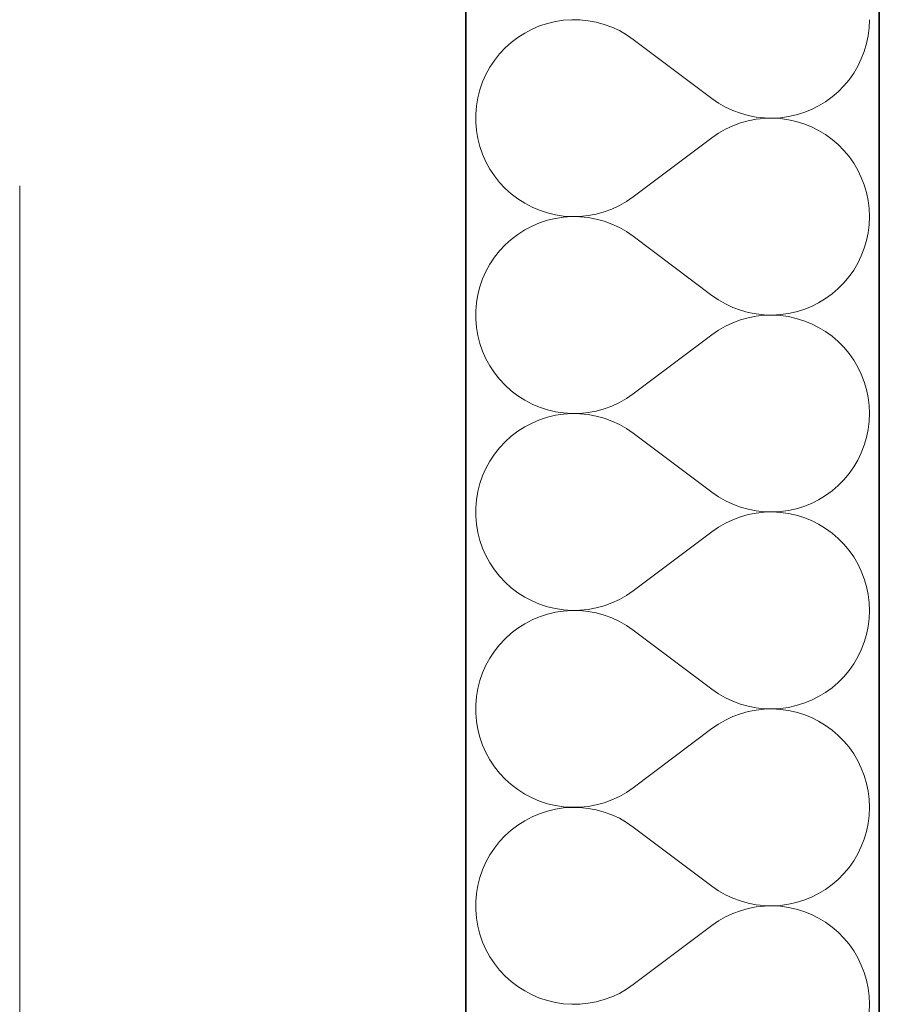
# Model space of a CAD drawing. Header units: millimetres. Extents: x -34676 to 172266, y 39940 to 476087.
# Tile 136 of 256: x 50058 to 50308, y 291150 to 291436. Entities that reach past the tile are written whole.
import ezdxf

# ---------------------------------------------------------------- set-up
doc = ezdxf.new("R2010")
doc.units = ezdxf.units.MM
doc.header["$MEASUREMENT"] = 0
doc.linetypes.add('Kropki i Kreski', pattern=[6.702778, 3.527778, -1.763889, 0, -1.411111])
for name, color, linetype in [('#podkład', 252, 'Continuous'), ('- A - ocieplenie', 7, 'Continuous'), ('Konstrukcja - Siatka mod', 7, 'Continuous'), ('Konstrukcja - Ściany zewnętrzne', 7, 'Continuous')]:
    doc.layers.add(name, color=color, linetype=linetype)

# ---------------------------------------------------------------- blocks, each defined once
blk = doc.blocks.new('UHYGFFFF')
at = {"layer": '- A - ocieplenie', "color": 252, "linetype": 'Continuous', "lineweight": 35, "ltscale": 100}
for p, q in [((49917.1, 396062.63), (49917.1, 399445.2)), ((49797.1, 399325.2), (49797.1, 396062.63))]:
    blk.add_line(p, q, dxfattribs=at)
at = {"layer": '- A - ocieplenie', "color": 252, "linetype": 'Continuous', "lineweight": 13, "ltscale": 100}
for p, q in [((49820.75, 397575.01), (49818.48, 397574.26)), ((49823.07, 397575.56), (49820.75, 397575.01)), ((49825.43, 397575.92), (49823.07, 397575.56)), ((49827.81, 397576.08), (49825.43, 397575.92)), ((49830.2, 397576.04), (49827.81, 397576.08)), ((49832.57, 397575.8), (49830.2, 397576.04)), ((49834.92, 397575.36), (49832.57, 397575.8)), ((49837.22, 397574.73), (49834.92, 397575.36)), ((49839.46, 397573.91), (49837.22, 397574.73)), ((49914.14, 397573.75), (49914.24, 397576.09)), ((49814.17, 397572.22), (49812.16, 397570.94)), ((49816.28, 397573.33), (49814.17, 397572.22)), ((49818.48, 397574.26), (49816.28, 397573.33)), ((49841.63, 397572.91), (49839.46, 397573.91)), ((49843.7, 397571.72), (49841.63, 397572.91)), ((49845.67, 397570.37), (49843.7, 397571.72)), ((49913.86, 397571.42), (49914.14, 397573.75)), ((49810.26, 397569.49), (49808.49, 397567.89)), ((49812.16, 397570.94), (49810.26, 397569.49)), ((49845.67, 397570.37), (49868.52, 397553.23)), ((49912.72, 397566.88), (49913.38, 397569.13)), ((49913.38, 397569.13), (49913.86, 397571.42)), ((49806.86, 397566.15), (49805.38, 397564.27)), ((49808.49, 397567.89), (49806.86, 397566.15)), ((49911.87, 397564.7), (49912.72, 397566.88)), ((49805.38, 397564.27), (49804.06, 397562.28)), ((49910.85, 397562.59), (49911.87, 397564.7)), ((49802.92, 397560.19), (49801.95, 397558.01)), ((49804.06, 397562.28), (49802.92, 397560.19)), ((49908.31, 397558.66), (49909.66, 397560.57)), ((49909.66, 397560.57), (49910.85, 397562.59)), ((49801.95, 397558.01), (49801.17, 397555.75)), ((49906.8, 397556.86), (49908.31, 397558.66)), ((49801.17, 397555.75), (49800.57, 397553.44)), ((49903.38, 397553.67), (49905.16, 397555.2)), ((49905.16, 397555.2), (49906.8, 397556.86)), ((49800.57, 397553.44), (49800.18, 397551.09)), ((49868.52, 397553.23), (49870.45, 397551.9)), ((49870.45, 397551.9), (49872.49, 397550.74)), ((49899.48, 397551.08), (49901.48, 397552.29)), ((49901.48, 397552.29), (49903.38, 397553.67)), ((49800.18, 397551.09), (49799.98, 397548.71)), ((49799.98, 397548.71), (49799.98, 397546.32)), ((49872.49, 397550.74), (49874.61, 397549.74)), ((49874.61, 397549.74), (49876.8, 397548.93)), ((49876.8, 397548.93), (49879.06, 397548.29)), ((49892.97, 397548.47), (49895.21, 397549.16)), ((49895.21, 397549.16), (49897.39, 397550.03)), ((49897.39, 397550.03), (49899.48, 397551.08)), ((49799.98, 397546.32), (49800.18, 397543.94)), ((49876.8, 397546.11), (49874.61, 397545.29)), ((49879.06, 397546.74), (49876.8, 397546.11)), ((49879.06, 397548.29), (49881.36, 397547.84)), ((49881.36, 397547.19), (49879.06, 397546.74)), ((49881.36, 397547.84), (49883.69, 397547.59)), ((49883.69, 397547.45), (49881.36, 397547.19)), ((49883.69, 397547.59), (49886.03, 397547.52)), ((49886.03, 397547.51), (49883.69, 397547.45)), ((49886.03, 397547.52), (49888.37, 397547.64)), ((49888.37, 397547.39), (49886.03, 397547.51)), ((49888.37, 397547.64), (49890.69, 397547.96)), ((49890.69, 397547.07), (49888.37, 397547.39)), ((49890.69, 397547.96), (49892.97, 397548.47)), ((49892.97, 397546.57), (49890.69, 397547.07)), ((49895.21, 397545.87), (49892.97, 397546.57)), ((49897.39, 397545), (49895.21, 397545.87)), ((49800.18, 397543.94), (49800.57, 397541.59)), ((49870.45, 397543.13), (49868.52, 397541.8)), ((49872.49, 397544.29), (49870.45, 397543.13)), ((49874.61, 397545.29), (49872.49, 397544.29)), ((49899.48, 397543.95), (49897.39, 397545)), ((49901.48, 397542.74), (49899.48, 397543.95)), ((49800.57, 397541.59), (49801.17, 397539.28)), ((49845.67, 397524.66), (49868.52, 397541.8)), ((49903.38, 397541.36), (49901.48, 397542.74)), ((49905.16, 397539.84), (49903.38, 397541.36)), ((49801.17, 397539.28), (49801.95, 397537.02)), ((49906.8, 397538.17), (49905.16, 397539.84)), ((49908.31, 397536.37), (49906.8, 397538.17)), ((49801.95, 397537.02), (49802.92, 397534.84)), ((49802.92, 397534.84), (49804.06, 397532.75)), ((49909.66, 397534.46), (49908.31, 397536.37)), ((49910.85, 397532.44), (49909.66, 397534.46)), ((49804.06, 397532.75), (49805.38, 397530.76)), ((49911.87, 397530.34), (49910.85, 397532.44)), ((49805.38, 397530.76), (49806.86, 397528.89)), ((49806.86, 397528.89), (49808.49, 397527.14)), ((49912.72, 397528.15), (49911.87, 397530.34)), ((49808.49, 397527.14), (49810.26, 397525.54)), ((49913.38, 397525.9), (49912.72, 397528.15)), ((49913.86, 397523.61), (49913.38, 397525.9)), ((49810.26, 397525.54), (49812.16, 397524.1)), ((49812.16, 397524.1), (49814.17, 397522.81)), ((49841.63, 397522.13), (49843.7, 397523.31)), ((49843.7, 397523.31), (49845.67, 397524.66)), ((49914.14, 397521.29), (49913.86, 397523.61)), ((49814.17, 397522.81), (49816.28, 397521.7)), ((49816.28, 397521.7), (49818.48, 397520.77)), ((49818.48, 397520.77), (49820.75, 397520.02)), ((49820.75, 397520.02), (49823.07, 397519.47)), ((49834.92, 397519.67), (49837.22, 397520.3)), ((49837.22, 397520.3), (49839.46, 397521.12)), ((49839.46, 397521.12), (49841.63, 397522.13)), ((49914.24, 397518.94), (49914.14, 397521.29)), ((49820.75, 397517.87), (49818.48, 397517.12)), ((49823.07, 397518.42), (49820.75, 397517.87)), ((49823.07, 397519.47), (49825.43, 397519.11)), ((49825.43, 397518.78), (49823.07, 397518.42)), ((49825.43, 397519.11), (49827.81, 397518.95)), ((49827.81, 397518.94), (49825.43, 397518.78)), ((49827.81, 397518.95), (49830.2, 397518.99)), ((49830.2, 397518.9), (49827.81, 397518.94)), ((49830.2, 397518.99), (49832.57, 397519.23)), ((49832.57, 397518.66), (49830.2, 397518.9)), ((49832.57, 397519.23), (49834.92, 397519.67)), ((49834.92, 397518.22), (49832.57, 397518.66)), ((49837.22, 397517.59), (49834.92, 397518.22)), ((49839.46, 397516.77), (49837.22, 397517.59)), ((49914.14, 397516.6), (49914.24, 397518.94)), ((49814.17, 397515.08), (49812.16, 397513.79)), ((49816.28, 397516.19), (49814.17, 397515.08)), ((49818.48, 397517.12), (49816.28, 397516.19)), ((49841.63, 397515.76), (49839.46, 397516.77)), ((49843.7, 397514.58), (49841.63, 397515.76)), ((49845.67, 397513.23), (49843.7, 397514.58)), ((49913.86, 397514.28), (49914.14, 397516.6)), ((49810.26, 397512.35), (49808.49, 397510.75)), ((49812.16, 397513.79), (49810.26, 397512.35)), ((49845.67, 397513.23), (49868.52, 397496.09)), ((49912.72, 397509.74), (49913.38, 397511.99)), ((49913.38, 397511.99), (49913.86, 397514.28)), ((49806.86, 397509), (49805.38, 397507.13)), ((49808.49, 397510.75), (49806.86, 397509)), ((49911.87, 397507.55), (49912.72, 397509.74)), ((49805.38, 397507.13), (49804.06, 397505.14)), ((49910.85, 397505.45), (49911.87, 397507.55)), ((49802.92, 397503.05), (49801.95, 397500.87)), ((49804.06, 397505.14), (49802.92, 397503.05)), ((49908.31, 397501.52), (49909.66, 397503.43)), ((49909.66, 397503.43), (49910.85, 397505.45)), ((49801.95, 397500.87), (49801.17, 397498.61)), ((49906.8, 397499.72), (49908.31, 397501.52)), ((49801.17, 397498.61), (49800.57, 397496.3)), ((49903.38, 397496.53), (49905.16, 397498.05)), ((49905.16, 397498.05), (49906.8, 397499.72)), ((49800.57, 397496.3), (49800.18, 397493.95)), ((49868.52, 397496.09), (49870.45, 397494.76)), ((49870.45, 397494.76), (49872.49, 397493.6)), ((49899.48, 397493.94), (49901.48, 397495.15)), ((49901.48, 397495.15), (49903.38, 397496.53)), ((49800.18, 397493.95), (49799.98, 397491.57)), ((49799.98, 397491.57), (49799.98, 397489.18)), ((49872.49, 397493.6), (49874.61, 397492.6)), ((49874.61, 397492.6), (49876.8, 397491.78)), ((49876.8, 397491.78), (49879.06, 397491.15)), ((49892.97, 397491.32), (49895.21, 397492.02)), ((49895.21, 397492.02), (49897.39, 397492.89)), ((49897.39, 397492.89), (49899.48, 397493.94)), ((49799.98, 397489.18), (49800.18, 397486.8)), ((49876.8, 397488.96), (49874.61, 397488.15)), ((49879.06, 397489.6), (49876.8, 397488.96)), ((49879.06, 397491.15), (49881.36, 397490.7)), ((49881.36, 397490.05), (49879.06, 397489.6)), ((49881.36, 397490.7), (49883.69, 397490.44)), ((49883.69, 397490.3), (49881.36, 397490.05)), ((49883.69, 397490.44), (49886.03, 397490.38)), ((49886.03, 397490.37), (49883.69, 397490.3)), ((49886.03, 397490.38), (49888.37, 397490.5)), ((49888.37, 397490.25), (49886.03, 397490.37)), ((49888.37, 397490.5), (49890.69, 397490.82)), ((49890.69, 397489.93), (49888.37, 397490.25)), ((49890.69, 397490.82), (49892.97, 397491.32)), ((49892.97, 397489.42), (49890.69, 397489.93)), ((49895.21, 397488.73), (49892.97, 397489.42)), ((49897.39, 397487.86), (49895.21, 397488.73)), ((49800.18, 397486.8), (49800.57, 397484.45)), ((49870.45, 397485.99), (49868.52, 397484.66)), ((49872.49, 397487.15), (49870.45, 397485.99)), ((49874.61, 397488.15), (49872.49, 397487.15)), ((49899.48, 397486.81), (49897.39, 397487.86)), ((49901.48, 397485.6), (49899.48, 397486.81)), ((49800.57, 397484.45), (49801.17, 397482.14)), ((49845.67, 397467.52), (49868.52, 397484.66)), ((49903.38, 397484.22), (49901.48, 397485.6)), ((49905.16, 397482.69), (49903.38, 397484.22)), ((49801.17, 397482.14), (49801.95, 397479.88)), ((49906.8, 397481.03), (49905.16, 397482.69)), ((49908.31, 397479.23), (49906.8, 397481.03)), ((49801.95, 397479.88), (49802.92, 397477.7)), ((49802.92, 397477.7), (49804.06, 397475.61)), ((49909.66, 397477.32), (49908.31, 397479.23)), ((49910.85, 397475.3), (49909.66, 397477.32)), ((49804.06, 397475.61), (49805.38, 397473.62)), ((49911.87, 397473.19), (49910.85, 397475.3)), ((49805.38, 397473.62), (49806.86, 397471.74)), ((49806.86, 397471.74), (49808.49, 397470)), ((49912.72, 397471.01), (49911.87, 397473.19)), ((49808.49, 397470), (49810.26, 397468.4)), ((49913.38, 397468.76), (49912.72, 397471.01)), ((49913.86, 397466.47), (49913.38, 397468.76)), ((49810.26, 397468.4), (49812.16, 397466.95)), ((49812.16, 397466.95), (49814.17, 397465.67)), ((49841.63, 397464.98), (49843.7, 397466.17)), ((49843.7, 397466.17), (49845.67, 397467.52)), ((49914.14, 397464.14), (49913.86, 397466.47)), ((49814.17, 397465.67), (49816.28, 397464.56)), ((49816.28, 397464.56), (49818.48, 397463.63)), ((49818.48, 397463.63), (49820.75, 397462.88)), ((49820.75, 397462.88), (49823.07, 397462.33)), ((49834.92, 397462.53), (49837.22, 397463.16)), ((49837.22, 397463.16), (49839.46, 397463.98)), ((49839.46, 397463.98), (49841.63, 397464.98)), ((49914.24, 397461.8), (49914.14, 397464.14)), ((49820.75, 397460.72), (49818.48, 397459.98)), ((49823.07, 397461.28), (49820.75, 397460.72)), ((49823.07, 397462.33), (49825.43, 397461.97)), ((49825.43, 397461.63), (49823.07, 397461.28)), ((49825.43, 397461.97), (49827.81, 397461.81)), ((49827.81, 397461.79), (49825.43, 397461.63)), ((49827.81, 397461.81), (49830.2, 397461.85)), ((49830.2, 397461.75), (49827.81, 397461.79)), ((49830.2, 397461.85), (49832.57, 397462.09)), ((49832.57, 397461.51), (49830.2, 397461.75)), ((49832.57, 397462.09), (49834.92, 397462.53)), ((49834.92, 397461.08), (49832.57, 397461.51)), ((49837.22, 397460.45), (49834.92, 397461.08)), ((49839.46, 397459.63), (49837.22, 397460.45)), ((49914.14, 397459.46), (49914.24, 397461.8)), ((49814.17, 397457.94), (49812.16, 397456.65)), ((49816.28, 397459.05), (49814.17, 397457.94)), ((49818.48, 397459.98), (49816.28, 397459.05)), ((49841.63, 397458.62), (49839.46, 397459.63)), ((49843.7, 397457.44), (49841.63, 397458.62)), ((49845.67, 397456.09), (49843.7, 397457.44)), ((49913.86, 397457.14), (49914.14, 397459.46)), ((49810.26, 397455.2), (49808.49, 397453.6)), ((49812.16, 397456.65), (49810.26, 397455.2)), ((49845.67, 397456.09), (49868.52, 397438.94)), ((49912.72, 397452.6), (49913.38, 397454.84)), ((49913.38, 397454.84), (49913.86, 397457.14)), ((49806.86, 397451.86), (49805.38, 397449.99)), ((49808.49, 397453.6), (49806.86, 397451.86)), ((49911.87, 397450.41), (49912.72, 397452.6)), ((49805.38, 397449.99), (49804.06, 397448)), ((49910.85, 397448.3), (49911.87, 397450.41)), ((49802.92, 397445.9), (49801.95, 397443.72)), ((49804.06, 397448), (49802.92, 397445.9)), ((49908.31, 397444.37), (49909.66, 397446.29)), ((49909.66, 397446.29), (49910.85, 397448.3)), ((49801.95, 397443.72), (49801.17, 397441.47)), ((49906.8, 397442.58), (49908.31, 397444.37)), ((49801.17, 397441.47), (49800.57, 397439.16)), ((49903.38, 397439.38), (49905.16, 397440.91)), ((49905.16, 397440.91), (49906.8, 397442.58)), ((49800.57, 397439.16), (49800.18, 397436.8)), ((49868.52, 397438.94), (49870.45, 397437.62)), ((49870.45, 397437.62), (49872.49, 397436.45)), ((49899.48, 397436.79), (49901.48, 397438.01)), ((49901.48, 397438.01), (49903.38, 397439.38)), ((49800.18, 397436.8), (49799.98, 397434.42)), ((49799.98, 397434.42), (49799.98, 397432.04)), ((49872.49, 397436.45), (49874.61, 397435.46)), ((49874.61, 397435.46), (49876.8, 397434.64)), ((49876.8, 397434.64), (49879.06, 397434.01)), ((49892.97, 397434.18), (49895.21, 397434.87)), ((49895.21, 397434.87), (49897.39, 397435.74)), ((49897.39, 397435.74), (49899.48, 397436.79)), ((49799.98, 397432.04), (49800.18, 397429.66)), ((49876.8, 397431.82), (49874.61, 397431)), ((49879.06, 397432.46), (49876.8, 397431.82)), ((49879.06, 397434.01), (49881.36, 397433.56)), ((49881.36, 397432.9), (49879.06, 397432.46)), ((49881.36, 397433.56), (49883.69, 397433.3)), ((49883.69, 397433.16), (49881.36, 397432.9)), ((49883.69, 397433.3), (49886.03, 397433.23)), ((49886.03, 397433.23), (49883.69, 397433.16)), ((49886.03, 397433.23), (49888.37, 397433.36)), ((49888.37, 397433.1), (49886.03, 397433.23)), ((49888.37, 397433.36), (49890.69, 397433.68)), ((49890.69, 397432.79), (49888.37, 397433.1)), ((49890.69, 397433.68), (49892.97, 397434.18)), ((49892.97, 397432.28), (49890.69, 397432.79)), ((49895.21, 397431.59), (49892.97, 397432.28)), ((49897.39, 397430.72), (49895.21, 397431.59)), ((49800.18, 397429.66), (49800.57, 397427.31)), ((49870.45, 397428.84), (49868.52, 397427.52)), ((49872.49, 397430.01), (49870.45, 397428.84)), ((49874.61, 397431), (49872.49, 397430.01)), ((49899.48, 397429.67), (49897.39, 397430.72)), ((49901.48, 397428.45), (49899.48, 397429.67)), ((49800.57, 397427.31), (49801.17, 397424.99)), ((49845.67, 397410.37), (49868.52, 397427.52)), ((49903.38, 397427.08), (49901.48, 397428.45)), ((49905.16, 397425.55), (49903.38, 397427.08)), ((49801.17, 397424.99), (49801.95, 397422.74)), ((49906.8, 397423.88), (49905.16, 397425.55)), ((49908.31, 397422.09), (49906.8, 397423.88)), ((49801.95, 397422.74), (49802.92, 397420.56)), ((49802.92, 397420.56), (49804.06, 397418.46)), ((49909.66, 397420.18), (49908.31, 397422.09)), ((49910.85, 397418.16), (49909.66, 397420.18)), ((49804.06, 397418.46), (49805.38, 397416.47)), ((49911.87, 397416.05), (49910.85, 397418.16)), ((49805.38, 397416.47), (49806.86, 397414.6)), ((49806.86, 397414.6), (49808.49, 397412.86)), ((49912.72, 397413.86), (49911.87, 397416.05)), ((49808.49, 397412.86), (49810.26, 397411.26)), ((49913.38, 397411.62), (49912.72, 397413.86)), ((49913.86, 397409.32), (49913.38, 397411.62)), ((49810.26, 397411.26), (49812.16, 397409.81)), ((49812.16, 397409.81), (49814.17, 397408.53)), ((49841.63, 397407.84), (49843.7, 397409.02)), ((49843.7, 397409.02), (49845.67, 397410.37)), ((49914.14, 397407), (49913.86, 397409.32)), ((49814.17, 397408.53), (49816.28, 397407.41)), ((49816.28, 397407.41), (49818.48, 397406.48)), ((49818.48, 397406.48), (49820.75, 397405.74)), ((49820.75, 397405.74), (49823.07, 397405.18)), ((49834.92, 397405.38), (49837.22, 397406.01)), ((49837.22, 397406.01), (49839.46, 397406.84)), ((49839.46, 397406.84), (49841.63, 397407.84)), ((49914.24, 397404.66), (49914.14, 397407)), ((49820.75, 397403.58), (49818.48, 397402.84)), ((49823.07, 397404.13), (49820.75, 397403.58)), ((49823.07, 397405.18), (49825.43, 397404.83)), ((49825.43, 397404.49), (49823.07, 397404.13)), ((49825.43, 397404.83), (49827.81, 397404.67)), ((49827.81, 397404.65), (49825.43, 397404.49)), ((49827.81, 397404.67), (49830.2, 397404.71)), ((49830.2, 397404.61), (49827.81, 397404.65)), ((49830.2, 397404.71), (49832.57, 397404.95)), ((49832.57, 397404.37), (49830.2, 397404.61)), ((49832.57, 397404.95), (49834.92, 397405.38)), ((49834.92, 397403.93), (49832.57, 397404.37)), ((49837.22, 397403.3), (49834.92, 397403.93)), ((49839.46, 397402.48), (49837.22, 397403.3)), ((49914.14, 397402.32), (49914.24, 397404.66)), ((49814.17, 397400.79), (49812.16, 397399.51)), ((49816.28, 397401.9), (49814.17, 397400.79)), ((49818.48, 397402.84), (49816.28, 397401.9)), ((49841.63, 397401.48), (49839.46, 397402.48)), ((49843.7, 397400.3), (49841.63, 397401.48)), ((49845.67, 397398.94), (49843.7, 397400.3)), ((49913.86, 397399.99), (49914.14, 397402.32)), ((49810.26, 397398.06), (49808.49, 397396.46)), ((49812.16, 397399.51), (49810.26, 397398.06)), ((49845.67, 397398.94), (49868.52, 397381.8)), ((49912.72, 397395.45), (49913.38, 397397.7)), ((49913.38, 397397.7), (49913.86, 397399.99)), ((49806.86, 397394.72), (49805.38, 397392.84)), ((49808.49, 397396.46), (49806.86, 397394.72)), ((49911.87, 397393.27), (49912.72, 397395.45)), ((49805.38, 397392.84), (49804.06, 397390.85)), ((49910.85, 397391.16), (49911.87, 397393.27)), ((49802.92, 397388.76), (49801.95, 397386.58)), ((49804.06, 397390.85), (49802.92, 397388.76)), ((49908.31, 397387.23), (49909.66, 397389.14)), ((49909.66, 397389.14), (49910.85, 397391.16)), ((49801.95, 397386.58), (49801.17, 397384.33)), ((49906.8, 397385.43), (49908.31, 397387.23)), ((49801.17, 397384.33), (49800.57, 397382.01)), ((49903.38, 397382.24), (49905.16, 397383.77)), ((49905.16, 397383.77), (49906.8, 397385.43)), ((49800.57, 397382.01), (49800.18, 397379.66)), ((49868.52, 397381.8), (49870.45, 397380.47)), ((49870.45, 397380.47), (49872.49, 397379.31)), ((49899.48, 397379.65), (49901.48, 397380.87)), ((49901.48, 397380.87), (49903.38, 397382.24)), ((49800.18, 397379.66), (49799.98, 397377.28)), ((49799.98, 397377.28), (49799.98, 397374.89)), ((49872.49, 397379.31), (49874.61, 397378.32)), ((49874.61, 397378.32), (49876.8, 397377.5)), ((49876.8, 397377.5), (49879.06, 397376.86)), ((49892.97, 397377.04), (49895.21, 397377.73)), ((49895.21, 397377.73), (49897.39, 397378.6)), ((49897.39, 397378.6), (49899.48, 397379.65)), ((49799.98, 397374.89), (49800.18, 397372.52)), ((49876.8, 397374.68), (49874.61, 397373.86)), ((49879.06, 397375.31), (49876.8, 397374.68)), ((49879.06, 397376.86), (49881.36, 397376.41)), ((49881.36, 397375.76), (49879.06, 397375.31)), ((49881.36, 397376.41), (49883.69, 397376.16)), ((49883.69, 397376.02), (49881.36, 397375.76)), ((49883.69, 397376.16), (49886.03, 397376.09)), ((49886.03, 397376.09), (49883.69, 397376.02)), ((49886.03, 397376.09), (49888.37, 397376.22)), ((49888.37, 397375.96), (49886.03, 397376.09)), ((49888.37, 397376.22), (49890.69, 397376.53)), ((49890.69, 397375.64), (49888.37, 397375.96)), ((49890.69, 397376.53), (49892.97, 397377.04)), ((49892.97, 397375.14), (49890.69, 397375.64)), ((49895.21, 397374.45), (49892.97, 397375.14)), ((49897.39, 397373.57), (49895.21, 397374.45)), ((49800.18, 397372.52), (49800.57, 397370.16)), ((49870.45, 397371.7), (49868.52, 397370.37)), ((49872.49, 397372.87), (49870.45, 397371.7)), ((49874.61, 397373.86), (49872.49, 397372.87)), ((49899.48, 397372.53), (49897.39, 397373.57)), ((49901.48, 397371.31), (49899.48, 397372.53)), ((49800.57, 397370.16), (49801.17, 397367.85)), ((49845.67, 397353.23), (49868.52, 397370.37)), ((49903.38, 397369.93), (49901.48, 397371.31)), ((49905.16, 397368.41), (49903.38, 397369.93)), ((49801.17, 397367.85), (49801.95, 397365.6)), ((49906.8, 397366.74), (49905.16, 397368.41)), ((49908.31, 397364.95), (49906.8, 397366.74)), ((49801.95, 397365.6), (49802.92, 397363.41)), ((49802.92, 397363.41), (49804.06, 397361.32)), ((49909.66, 397363.03), (49908.31, 397364.95)), ((49910.85, 397361.01), (49909.66, 397363.03)), ((49804.06, 397361.32), (49805.38, 397359.33)), ((49911.87, 397358.91), (49910.85, 397361.01)), ((49805.38, 397359.33), (49806.86, 397357.46)), ((49806.86, 397357.46), (49808.49, 397355.72)), ((49912.72, 397356.72), (49911.87, 397358.91)), ((49808.49, 397355.72), (49810.26, 397354.11)), ((49913.38, 397354.48), (49912.72, 397356.72)), ((49913.86, 397352.18), (49913.38, 397354.48)), ((49810.26, 397354.11), (49812.16, 397352.67)), ((49812.16, 397352.67), (49814.17, 397351.38)), ((49841.63, 397350.7), (49843.7, 397351.88)), ((49843.7, 397351.88), (49845.67, 397353.23)), ((49914.14, 397349.86), (49913.86, 397352.18)), ((49814.17, 397351.38), (49816.28, 397350.27)), ((49816.28, 397350.27), (49818.48, 397349.34)), ((49818.48, 397349.34), (49820.75, 397348.59)), ((49820.75, 397348.59), (49823.07, 397348.04)), ((49834.92, 397348.24), (49837.22, 397348.87)), ((49837.22, 397348.87), (49839.46, 397349.69)), ((49839.46, 397349.69), (49841.63, 397350.7)), ((49914.24, 397347.52), (49914.14, 397349.86)), ((49820.75, 397346.44), (49818.48, 397345.69)), ((49823.07, 397346.99), (49820.75, 397346.44)), ((49823.07, 397348.04), (49825.43, 397347.68)), ((49825.43, 397347.35), (49823.07, 397346.99)), ((49825.43, 397347.68), (49827.81, 397347.53)), ((49827.81, 397347.51), (49825.43, 397347.35)), ((49827.81, 397347.53), (49830.2, 397347.57)), ((49830.2, 397347.47), (49827.81, 397347.51)), ((49830.2, 397347.57), (49832.57, 397347.8)), ((49832.57, 397347.23), (49830.2, 397347.47)), ((49832.57, 397347.8), (49834.92, 397348.24)), ((49834.92, 397346.79), (49832.57, 397347.23)), ((49837.22, 397346.16), (49834.92, 397346.79)), ((49839.46, 397345.34), (49837.22, 397346.16)), ((49914.14, 397345.18), (49914.24, 397347.52)), ((49814.17, 397343.65), (49812.16, 397342.37)), ((49816.28, 397344.76), (49814.17, 397343.65)), ((49818.48, 397345.69), (49816.28, 397344.76)), ((49841.63, 397344.34), (49839.46, 397345.34)), ((49843.7, 397343.15), (49841.63, 397344.34)), ((49845.67, 397341.8), (49843.7, 397343.15)), ((49913.86, 397342.85), (49914.14, 397345.18)), ((49810.26, 397340.92), (49808.49, 397339.32)), ((49812.16, 397342.37), (49810.26, 397340.92)), ((49845.67, 397341.8), (49868.52, 397324.66)), ((49912.72, 397338.31), (49913.38, 397340.56)), ((49913.38, 397340.56), (49913.86, 397342.85)), ((49806.86, 397337.57), (49805.38, 397335.7)), ((49808.49, 397339.32), (49806.86, 397337.57)), ((49911.87, 397336.13), (49912.72, 397338.31)), ((49805.38, 397335.7), (49804.06, 397333.71)), ((49910.85, 397334.02), (49911.87, 397336.13)), ((49802.92, 397331.62), (49801.95, 397329.44)), ((49804.06, 397333.71), (49802.92, 397331.62)), ((49908.31, 397330.09), (49909.66, 397332)), ((49909.66, 397332), (49910.85, 397334.02)), ((49801.95, 397329.44), (49801.17, 397327.18)), ((49906.8, 397328.29), (49908.31, 397330.09)), ((49801.17, 397327.18), (49800.57, 397324.87)), ((49903.38, 397325.1), (49905.16, 397326.62)), ((49905.16, 397326.62), (49906.8, 397328.29)), ((49800.57, 397324.87), (49800.18, 397322.52)), ((49868.52, 397324.66), (49870.45, 397323.33)), ((49870.45, 397323.33), (49872.49, 397322.17)), ((49899.48, 397322.51), (49901.48, 397323.72)), ((49901.48, 397323.72), (49903.38, 397325.1)), ((49800.18, 397322.52), (49799.98, 397320.14)), ((49799.98, 397320.14), (49799.98, 397317.75)), ((49872.49, 397322.17), (49874.61, 397321.17)), ((49874.61, 397321.17), (49876.8, 397320.35)), ((49876.8, 397320.35), (49879.06, 397319.72)), ((49892.97, 397319.9), (49895.21, 397320.59)), ((49895.21, 397320.59), (49897.39, 397321.46)), ((49897.39, 397321.46), (49899.48, 397322.51)), ((49799.98, 397317.75), (49800.18, 397315.37)), ((49876.8, 397317.54), (49874.61, 397316.72)), ((49879.06, 397318.17), (49876.8, 397317.54)), ((49879.06, 397319.72), (49881.36, 397319.27)), ((49881.36, 397318.62), (49879.06, 397318.17)), ((49881.36, 397319.27), (49883.69, 397319.01)), ((49883.69, 397318.88), (49881.36, 397318.62)), ((49883.69, 397319.01), (49886.03, 397318.95)), ((49886.03, 397318.94), (49883.69, 397318.88)), ((49886.03, 397318.95), (49888.37, 397319.07)), ((49888.37, 397318.82), (49886.03, 397318.94)), ((49888.37, 397319.07), (49890.69, 397319.39)), ((49890.69, 397318.5), (49888.37, 397318.82)), ((49890.69, 397319.39), (49892.97, 397319.9)), ((49892.97, 397317.99), (49890.69, 397318.5)), ((49895.21, 397317.3), (49892.97, 397317.99)), ((49897.39, 397316.43), (49895.21, 397317.3)), ((49800.18, 397315.37), (49800.57, 397313.02)), ((49870.45, 397314.56), (49868.52, 397313.23)), ((49872.49, 397315.72), (49870.45, 397314.56)), ((49874.61, 397316.72), (49872.49, 397315.72)), ((49899.48, 397315.38), (49897.39, 397316.43)), ((49901.48, 397314.17), (49899.48, 397315.38)), ((49800.57, 397313.02), (49801.17, 397310.71)), ((49845.67, 397296.09), (49868.52, 397313.23)), ((49903.38, 397312.79), (49901.48, 397314.17)), ((49905.16, 397311.27), (49903.38, 397312.79)), ((49801.17, 397310.71), (49801.95, 397308.45)), ((49906.8, 397309.6), (49905.16, 397311.27)), ((49908.31, 397307.8), (49906.8, 397309.6)), ((49801.95, 397308.45), (49802.92, 397306.27)), ((49802.92, 397306.27), (49804.06, 397304.18)), ((49909.66, 397305.89), (49908.31, 397307.8)), ((49910.85, 397303.87), (49909.66, 397305.89)), ((49804.06, 397304.18), (49805.38, 397302.19)), ((49911.87, 397301.76), (49910.85, 397303.87)), ((49805.38, 397302.19), (49806.86, 397300.32)), ((49806.86, 397300.32), (49808.49, 397298.57)), ((49912.72, 397299.58), (49911.87, 397301.76)), ((49808.49, 397298.57), (49810.26, 397296.97)), ((49913.38, 397297.33), (49912.72, 397299.58)), ((49913.86, 397295.04), (49913.38, 397297.33)), ((49810.26, 397296.97), (49812.16, 397295.52)), ((49812.16, 397295.52), (49814.17, 397294.24)), ((49841.63, 397293.55), (49843.7, 397294.74)), ((49843.7, 397294.74), (49845.67, 397296.09)), ((49914.14, 397292.71), (49913.86, 397295.04)), ((49814.17, 397294.24), (49816.28, 397293.13)), ((49816.28, 397293.13), (49818.48, 397292.2)), ((49818.48, 397292.2), (49820.75, 397291.45)), ((49820.75, 397291.45), (49823.07, 397290.9)), ((49834.92, 397291.1), (49837.22, 397291.73)), ((49837.22, 397291.73), (49839.46, 397292.55)), ((49839.46, 397292.55), (49841.63, 397293.55)), ((49914.24, 397290.37), (49914.14, 397292.71)), ((49823.07, 397290.9), (49825.43, 397290.54)), ((49825.43, 397290.54), (49827.81, 397290.38)), ((49827.81, 397290.38), (49830.2, 397290.42)), ((49830.2, 397290.42), (49832.57, 397290.66)), ((49832.57, 397290.66), (49834.92, 397291.1)), ((49914.14, 397288.03), (49914.24, 397290.37))]:
    blk.add_line(p, q, dxfattribs=at)
at = {"layer": 'Konstrukcja - Siatka mod', "color": 252, "linetype": 'Kropki i Kreski', "lineweight": 13, "ltscale": 100}
blk.add_line((49667.56, 398868.6), (49667.56, 381903.76), dxfattribs=at)
at = {"layer": 'Konstrukcja - Ściany zewnętrzne', "color": 252, "linetype": 'Continuous', "lineweight": 35, "ltscale": 100}
blk.add_line((49797.1, 396062.63), (49797.1, 399365.2), dxfattribs=at)

msp = doc.modelspace()

# ---------------------------------------------------------------- block references
at = {"layer": '#podkład'}
msp.add_blockref('UHYGFFFF', (390.91, -106139.89), dxfattribs=at)

doc.saveas('drawing.dxf')
